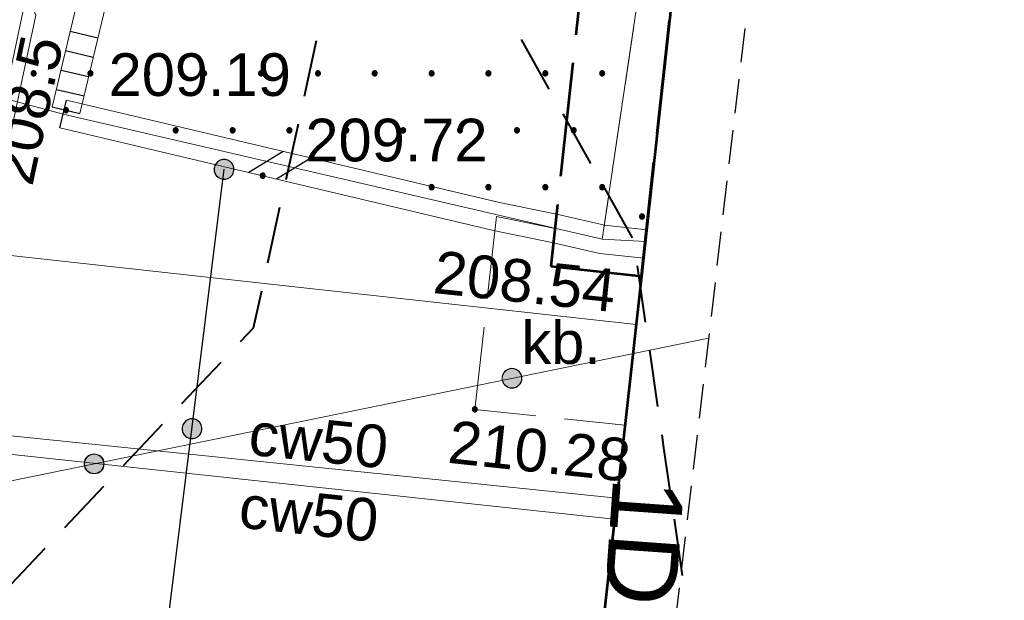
# Model space of a CAD drawing. Header units: metres. Extents: x 7419414 to 7419803, y 5549484 to 5549731.
# Tile 62 of 102: x 7419600 to 7419618, y 5549565 to 5549575. Entities that reach past the tile are written whole.
import ezdxf
from ezdxf.enums import TextEntityAlignment as Align

# ---------------------------------------------------------------- set-up
doc = ezdxf.new("R2010")
doc.units = ezdxf.units.M
doc.header["$MEASUREMENT"] = 0
doc.layers.get('0').update_dxf_attribs({"color": 250})
for name, color, linetype, lineweight in [('EGBA', 7, 'Continuous', 53), ('EGBJ', 7, 'Continuous', 13), ('EGBN', 7, 'Continuous', 13), ('EGBP', 7, 'Continuous', 13), ('EGBU', 7, 'Continuous', 53), ('GEPADR_O', 7, 'Continuous', 13), ('GUPPRZ_O', 7, 'Continuous', 13), ('LINIE ROZGRANICZAJĄCE MPZP', 212, 'Continuous', 0), ('OTDN', 7, 'Continuous', 13), ('OTKU', 7, 'Continuous', 13), ('OTKU_O', 7, 'Continuous', 13), ('OTOO', 7, 'Continuous', 30), ('OTRS_O', 7, 'Continuous', 13), ('SUCP', 212, 'Continuous', 13), ('SUCP_O', 212, 'Continuous', 13), ('SUEP', 1, 'Continuous', 13), ('SUKL', 36, 'Continuous', 13), ('sutp', 250, 'Continuous', 0), ('SUWP', 5, 'Continuous', 13), ('Zakres', 7, 'Continuous', 0)]:
    doc.layers.add(name, color=color, linetype=linetype, lineweight=lineweight)
doc.styles.add('Arial', font='arial.ttf')

msp = doc.modelspace()

# ---------------------------------------------------------------- hatches: boundary and pattern name
at = {"linetype": 'Continuous'}
for points in [[(7419600.7, 5549574.021), (7419600.688, 5549574.023), (7419600.677, 5549574.027), (7419600.668, 5549574.034), (7419600.661, 5549574.044), (7419600.656, 5549574.055), (7419600.655, 5549574.066), (7419600.656, 5549574.078), (7419600.661, 5549574.089), (7419600.668, 5549574.098), (7419600.677, 5549574.105), (7419600.688, 5549574.11), (7419600.7, 5549574.111), (7419600.711, 5549574.11), (7419600.722, 5549574.105), (7419600.731, 5549574.098), (7419600.739, 5549574.089), (7419600.743, 5549574.078), (7419600.745, 5549574.066), (7419600.743, 5549574.055), (7419600.739, 5549574.044), (7419600.731, 5549574.034), (7419600.722, 5549574.027), (7419600.711, 5549574.023)], [(7419601.7, 5549574.021), (7419601.688, 5549574.023), (7419601.677, 5549574.027), (7419601.668, 5549574.034), (7419601.661, 5549574.044), (7419601.656, 5549574.055), (7419601.655, 5549574.066), (7419601.656, 5549574.078), (7419601.661, 5549574.089), (7419601.668, 5549574.098), (7419601.677, 5549574.105), (7419601.688, 5549574.11), (7419601.7, 5549574.111), (7419601.711, 5549574.11), (7419601.722, 5549574.105), (7419601.731, 5549574.098), (7419601.739, 5549574.089), (7419601.743, 5549574.078), (7419601.745, 5549574.066), (7419601.743, 5549574.055), (7419601.739, 5549574.044), (7419601.731, 5549574.034), (7419601.722, 5549574.027), (7419601.711, 5549574.023)], [(7419602.7, 5549574.021), (7419602.688, 5549574.023), (7419602.677, 5549574.027), (7419602.668, 5549574.034), (7419602.661, 5549574.044), (7419602.656, 5549574.055), (7419602.655, 5549574.066), (7419602.656, 5549574.078), (7419602.661, 5549574.089), (7419602.668, 5549574.098), (7419602.677, 5549574.105), (7419602.688, 5549574.11), (7419602.7, 5549574.111), (7419602.711, 5549574.11), (7419602.722, 5549574.105), (7419602.731, 5549574.098), (7419602.739, 5549574.089), (7419602.743, 5549574.078), (7419602.745, 5549574.066), (7419602.743, 5549574.055), (7419602.739, 5549574.044), (7419602.731, 5549574.034), (7419602.722, 5549574.027), (7419602.711, 5549574.023)], [(7419603.7, 5549574.021), (7419603.688, 5549574.023), (7419603.677, 5549574.027), (7419603.668, 5549574.034), (7419603.661, 5549574.044), (7419603.656, 5549574.055), (7419603.655, 5549574.066), (7419603.656, 5549574.078), (7419603.661, 5549574.089), (7419603.668, 5549574.098), (7419603.677, 5549574.105), (7419603.688, 5549574.11), (7419603.7, 5549574.111), (7419603.711, 5549574.11), (7419603.722, 5549574.105), (7419603.731, 5549574.098), (7419603.739, 5549574.089), (7419603.743, 5549574.078), (7419603.745, 5549574.066), (7419603.743, 5549574.055), (7419603.739, 5549574.044), (7419603.731, 5549574.034), (7419603.722, 5549574.027), (7419603.711, 5549574.023)], [(7419604.7, 5549574.021), (7419604.688, 5549574.023), (7419604.677, 5549574.027), (7419604.668, 5549574.034), (7419604.661, 5549574.044), (7419604.656, 5549574.055), (7419604.655, 5549574.066), (7419604.656, 5549574.078), (7419604.661, 5549574.089), (7419604.668, 5549574.098), (7419604.677, 5549574.105), (7419604.688, 5549574.11), (7419604.7, 5549574.111), (7419604.711, 5549574.11), (7419604.722, 5549574.105), (7419604.731, 5549574.098), (7419604.739, 5549574.089), (7419604.743, 5549574.078), (7419604.745, 5549574.066), (7419604.743, 5549574.055), (7419604.739, 5549574.044), (7419604.731, 5549574.034), (7419604.722, 5549574.027), (7419604.711, 5549574.023)], [(7419605.7, 5549574.021), (7419605.688, 5549574.023), (7419605.677, 5549574.027), (7419605.668, 5549574.034), (7419605.661, 5549574.044), (7419605.656, 5549574.055), (7419605.655, 5549574.066), (7419605.656, 5549574.078), (7419605.661, 5549574.089), (7419605.668, 5549574.098), (7419605.677, 5549574.105), (7419605.688, 5549574.11), (7419605.7, 5549574.111), (7419605.711, 5549574.11), (7419605.722, 5549574.105), (7419605.731, 5549574.098), (7419605.739, 5549574.089), (7419605.743, 5549574.078), (7419605.745, 5549574.066), (7419605.743, 5549574.055), (7419605.739, 5549574.044), (7419605.731, 5549574.034), (7419605.722, 5549574.027), (7419605.711, 5549574.023)], [(7419606.7, 5549574.021), (7419606.688, 5549574.023), (7419606.677, 5549574.027), (7419606.668, 5549574.034), (7419606.661, 5549574.044), (7419606.656, 5549574.055), (7419606.655, 5549574.066), (7419606.656, 5549574.078), (7419606.661, 5549574.089), (7419606.668, 5549574.098), (7419606.677, 5549574.105), (7419606.688, 5549574.11), (7419606.7, 5549574.111), (7419606.711, 5549574.11), (7419606.722, 5549574.105), (7419606.731, 5549574.098), (7419606.739, 5549574.089), (7419606.743, 5549574.078), (7419606.745, 5549574.066), (7419606.743, 5549574.055), (7419606.739, 5549574.044), (7419606.731, 5549574.034), (7419606.722, 5549574.027), (7419606.711, 5549574.023)], [(7419607.7, 5549574.021), (7419607.688, 5549574.023), (7419607.677, 5549574.027), (7419607.668, 5549574.034), (7419607.661, 5549574.044), (7419607.656, 5549574.055), (7419607.655, 5549574.066), (7419607.656, 5549574.078), (7419607.661, 5549574.089), (7419607.668, 5549574.098), (7419607.677, 5549574.105), (7419607.688, 5549574.11), (7419607.7, 5549574.111), (7419607.711, 5549574.11), (7419607.722, 5549574.105), (7419607.731, 5549574.098), (7419607.739, 5549574.089), (7419607.743, 5549574.078), (7419607.745, 5549574.066), (7419607.743, 5549574.055), (7419607.739, 5549574.044), (7419607.731, 5549574.034), (7419607.722, 5549574.027), (7419607.711, 5549574.023)], [(7419608.7, 5549574.021), (7419608.688, 5549574.023), (7419608.677, 5549574.027), (7419608.668, 5549574.034), (7419608.661, 5549574.044), (7419608.656, 5549574.055), (7419608.655, 5549574.066), (7419608.656, 5549574.078), (7419608.661, 5549574.089), (7419608.668, 5549574.098), (7419608.677, 5549574.105), (7419608.688, 5549574.11), (7419608.7, 5549574.111), (7419608.711, 5549574.11), (7419608.722, 5549574.105), (7419608.731, 5549574.098), (7419608.739, 5549574.089), (7419608.743, 5549574.078), (7419608.745, 5549574.066), (7419608.743, 5549574.055), (7419608.739, 5549574.044), (7419608.731, 5549574.034), (7419608.722, 5549574.027), (7419608.711, 5549574.023)], [(7419609.7, 5549574.021), (7419609.688, 5549574.023), (7419609.677, 5549574.027), (7419609.668, 5549574.034), (7419609.661, 5549574.044), (7419609.656, 5549574.055), (7419609.655, 5549574.066), (7419609.656, 5549574.078), (7419609.661, 5549574.089), (7419609.668, 5549574.098), (7419609.677, 5549574.105), (7419609.688, 5549574.11), (7419609.7, 5549574.111), (7419609.711, 5549574.11), (7419609.722, 5549574.105), (7419609.731, 5549574.098), (7419609.739, 5549574.089), (7419609.743, 5549574.078), (7419609.745, 5549574.066), (7419609.743, 5549574.055), (7419609.739, 5549574.044), (7419609.731, 5549574.034), (7419609.722, 5549574.027), (7419609.711, 5549574.023)], [(7419610.7, 5549574.021), (7419610.688, 5549574.023), (7419610.677, 5549574.027), (7419610.668, 5549574.034), (7419610.661, 5549574.044), (7419610.656, 5549574.055), (7419610.655, 5549574.066), (7419610.656, 5549574.078), (7419610.661, 5549574.089), (7419610.668, 5549574.098), (7419610.677, 5549574.105), (7419610.688, 5549574.11), (7419610.7, 5549574.111), (7419610.711, 5549574.11), (7419610.722, 5549574.105), (7419610.731, 5549574.098), (7419610.739, 5549574.089), (7419610.743, 5549574.078), (7419610.745, 5549574.066), (7419610.743, 5549574.055), (7419610.739, 5549574.044), (7419610.731, 5549574.034), (7419610.722, 5549574.027), (7419610.711, 5549574.023)], [(7419601.27, 5549573.375), (7419601.258, 5549573.377), (7419601.247, 5549573.381), (7419601.238, 5549573.388), (7419601.231, 5549573.397), (7419601.227, 5549573.408), (7419601.225, 5549573.42), (7419601.227, 5549573.432), (7419601.231, 5549573.442), (7419601.238, 5549573.452), (7419601.247, 5549573.459), (7419601.258, 5549573.463), (7419601.27, 5549573.465), (7419601.282, 5549573.463), (7419601.292, 5549573.459), (7419601.302, 5549573.452), (7419601.309, 5549573.442), (7419601.313, 5549573.432), (7419601.315, 5549573.42), (7419601.313, 5549573.408), (7419601.309, 5549573.397), (7419601.302, 5549573.388), (7419601.292, 5549573.381), (7419601.282, 5549573.377)], [(7419603.2, 5549573.021), (7419603.188, 5549573.023), (7419603.177, 5549573.027), (7419603.168, 5549573.034), (7419603.161, 5549573.044), (7419603.156, 5549573.055), (7419603.155, 5549573.066), (7419603.156, 5549573.078), (7419603.161, 5549573.089), (7419603.168, 5549573.098), (7419603.177, 5549573.105), (7419603.188, 5549573.11), (7419603.2, 5549573.111), (7419603.211, 5549573.11), (7419603.222, 5549573.105), (7419603.231, 5549573.098), (7419603.239, 5549573.089), (7419603.243, 5549573.078), (7419603.245, 5549573.066), (7419603.243, 5549573.055), (7419603.239, 5549573.044), (7419603.231, 5549573.034), (7419603.222, 5549573.027), (7419603.211, 5549573.023)], [(7419604.2, 5549573.021), (7419604.188, 5549573.023), (7419604.177, 5549573.027), (7419604.168, 5549573.034), (7419604.161, 5549573.044), (7419604.156, 5549573.055), (7419604.155, 5549573.066), (7419604.156, 5549573.078), (7419604.161, 5549573.089), (7419604.168, 5549573.098), (7419604.177, 5549573.105), (7419604.188, 5549573.11), (7419604.2, 5549573.111), (7419604.211, 5549573.11), (7419604.222, 5549573.105), (7419604.231, 5549573.098), (7419604.239, 5549573.089), (7419604.243, 5549573.078), (7419604.245, 5549573.066), (7419604.243, 5549573.055), (7419604.239, 5549573.044), (7419604.231, 5549573.034), (7419604.222, 5549573.027), (7419604.211, 5549573.023)], [(7419605.2, 5549573.021), (7419605.188, 5549573.023), (7419605.177, 5549573.027), (7419605.168, 5549573.034), (7419605.161, 5549573.044), (7419605.156, 5549573.055), (7419605.155, 5549573.066), (7419605.156, 5549573.078), (7419605.161, 5549573.089), (7419605.168, 5549573.098), (7419605.177, 5549573.105), (7419605.188, 5549573.11), (7419605.2, 5549573.111), (7419605.211, 5549573.11), (7419605.222, 5549573.105), (7419605.231, 5549573.098), (7419605.239, 5549573.089), (7419605.243, 5549573.078), (7419605.245, 5549573.066), (7419605.243, 5549573.055), (7419605.239, 5549573.044), (7419605.231, 5549573.034), (7419605.222, 5549573.027), (7419605.211, 5549573.023)], [(7419606.2, 5549573.021), (7419606.188, 5549573.023), (7419606.177, 5549573.027), (7419606.168, 5549573.034), (7419606.161, 5549573.044), (7419606.156, 5549573.055), (7419606.155, 5549573.066), (7419606.156, 5549573.078), (7419606.161, 5549573.089), (7419606.168, 5549573.098), (7419606.177, 5549573.105), (7419606.188, 5549573.11), (7419606.2, 5549573.111), (7419606.211, 5549573.11), (7419606.222, 5549573.105), (7419606.231, 5549573.098), (7419606.239, 5549573.089), (7419606.243, 5549573.078), (7419606.245, 5549573.066), (7419606.243, 5549573.055), (7419606.239, 5549573.044), (7419606.231, 5549573.034), (7419606.222, 5549573.027), (7419606.211, 5549573.023)], [(7419607.2, 5549573.021), (7419607.188, 5549573.023), (7419607.177, 5549573.027), (7419607.168, 5549573.034), (7419607.161, 5549573.044), (7419607.156, 5549573.055), (7419607.155, 5549573.066), (7419607.156, 5549573.078), (7419607.161, 5549573.089), (7419607.168, 5549573.098), (7419607.177, 5549573.105), (7419607.188, 5549573.11), (7419607.2, 5549573.111), (7419607.211, 5549573.11), (7419607.222, 5549573.105), (7419607.231, 5549573.098), (7419607.239, 5549573.089), (7419607.243, 5549573.078), (7419607.245, 5549573.066), (7419607.243, 5549573.055), (7419607.239, 5549573.044), (7419607.231, 5549573.034), (7419607.222, 5549573.027), (7419607.211, 5549573.023)], [(7419608.2, 5549573.021), (7419608.188, 5549573.023), (7419608.177, 5549573.027), (7419608.168, 5549573.034), (7419608.161, 5549573.044), (7419608.156, 5549573.055), (7419608.155, 5549573.066), (7419608.156, 5549573.078), (7419608.161, 5549573.089), (7419608.168, 5549573.098), (7419608.177, 5549573.105), (7419608.188, 5549573.11), (7419608.2, 5549573.111), (7419608.211, 5549573.11), (7419608.222, 5549573.105), (7419608.231, 5549573.098), (7419608.239, 5549573.089), (7419608.243, 5549573.078), (7419608.245, 5549573.066), (7419608.243, 5549573.055), (7419608.239, 5549573.044), (7419608.231, 5549573.034), (7419608.222, 5549573.027), (7419608.211, 5549573.023)], [(7419609.2, 5549573.021), (7419609.188, 5549573.023), (7419609.177, 5549573.027), (7419609.168, 5549573.034), (7419609.161, 5549573.044), (7419609.156, 5549573.055), (7419609.155, 5549573.066), (7419609.156, 5549573.078), (7419609.161, 5549573.089), (7419609.168, 5549573.098), (7419609.177, 5549573.105), (7419609.188, 5549573.11), (7419609.2, 5549573.111), (7419609.211, 5549573.11), (7419609.222, 5549573.105), (7419609.231, 5549573.098), (7419609.239, 5549573.089), (7419609.243, 5549573.078), (7419609.245, 5549573.066), (7419609.243, 5549573.055), (7419609.239, 5549573.044), (7419609.231, 5549573.034), (7419609.222, 5549573.027), (7419609.211, 5549573.023)], [(7419610.2, 5549573.021), (7419610.188, 5549573.023), (7419610.177, 5549573.027), (7419610.168, 5549573.034), (7419610.161, 5549573.044), (7419610.156, 5549573.055), (7419610.155, 5549573.066), (7419610.156, 5549573.078), (7419610.161, 5549573.089), (7419610.168, 5549573.098), (7419610.177, 5549573.105), (7419610.188, 5549573.11), (7419610.2, 5549573.111), (7419610.211, 5549573.11), (7419610.222, 5549573.105), (7419610.231, 5549573.098), (7419610.239, 5549573.089), (7419610.243, 5549573.078), (7419610.245, 5549573.066), (7419610.243, 5549573.055), (7419610.239, 5549573.044), (7419610.231, 5549573.034), (7419610.222, 5549573.027), (7419610.211, 5549573.023)], [(7419604.028, 5549572.206), (7419603.984, 5549572.218), (7419603.945, 5549572.24), (7419603.912, 5549572.272), (7419603.889, 5549572.312), (7419603.877, 5549572.356), (7419603.876, 5549572.402), (7419603.888, 5549572.446), (7419603.91, 5549572.485), (7419603.942, 5549572.518), (7419603.982, 5549572.541), (7419604.026, 5549572.553), (7419604.072, 5549572.554), (7419604.116, 5549572.542), (7419604.155, 5549572.52), (7419604.188, 5549572.488), (7419604.211, 5549572.448), (7419604.223, 5549572.404), (7419604.224, 5549572.358), (7419604.212, 5549572.314), (7419604.19, 5549572.275), (7419604.158, 5549572.242), (7419604.118, 5549572.219), (7419604.074, 5549572.207)], [(7419604.73, 5549572.225), (7419604.718, 5549572.227), (7419604.708, 5549572.231), (7419604.698, 5549572.238), (7419604.691, 5549572.247), (7419604.687, 5549572.258), (7419604.685, 5549572.27), (7419604.687, 5549572.282), (7419604.691, 5549572.293), (7419604.698, 5549572.302), (7419604.708, 5549572.309), (7419604.718, 5549572.313), (7419604.73, 5549572.315), (7419604.742, 5549572.313), (7419604.753, 5549572.309), (7419604.762, 5549572.302), (7419604.769, 5549572.293), (7419604.773, 5549572.282), (7419604.775, 5549572.27), (7419604.773, 5549572.258), (7419604.769, 5549572.247), (7419604.762, 5549572.238), (7419604.753, 5549572.231), (7419604.742, 5549572.227)], [(7419607.7, 5549572.021), (7419607.688, 5549572.023), (7419607.677, 5549572.027), (7419607.668, 5549572.034), (7419607.661, 5549572.044), (7419607.656, 5549572.055), (7419607.655, 5549572.066), (7419607.656, 5549572.078), (7419607.661, 5549572.089), (7419607.668, 5549572.098), (7419607.677, 5549572.105), (7419607.688, 5549572.11), (7419607.7, 5549572.111), (7419607.711, 5549572.11), (7419607.722, 5549572.105), (7419607.731, 5549572.098), (7419607.739, 5549572.089), (7419607.743, 5549572.078), (7419607.745, 5549572.066), (7419607.743, 5549572.055), (7419607.739, 5549572.044), (7419607.731, 5549572.034), (7419607.722, 5549572.027), (7419607.711, 5549572.023)], [(7419608.7, 5549572.021), (7419608.688, 5549572.023), (7419608.677, 5549572.027), (7419608.668, 5549572.034), (7419608.661, 5549572.044), (7419608.656, 5549572.055), (7419608.655, 5549572.066), (7419608.656, 5549572.078), (7419608.661, 5549572.089), (7419608.668, 5549572.098), (7419608.677, 5549572.105), (7419608.688, 5549572.11), (7419608.7, 5549572.111), (7419608.711, 5549572.11), (7419608.722, 5549572.105), (7419608.731, 5549572.098), (7419608.739, 5549572.089), (7419608.743, 5549572.078), (7419608.745, 5549572.066), (7419608.743, 5549572.055), (7419608.739, 5549572.044), (7419608.731, 5549572.034), (7419608.722, 5549572.027), (7419608.711, 5549572.023)], [(7419609.7, 5549572.021), (7419609.688, 5549572.023), (7419609.677, 5549572.027), (7419609.668, 5549572.034), (7419609.661, 5549572.044), (7419609.656, 5549572.055), (7419609.655, 5549572.066), (7419609.656, 5549572.078), (7419609.661, 5549572.089), (7419609.668, 5549572.098), (7419609.677, 5549572.105), (7419609.688, 5549572.11), (7419609.7, 5549572.111), (7419609.711, 5549572.11), (7419609.722, 5549572.105), (7419609.731, 5549572.098), (7419609.739, 5549572.089), (7419609.743, 5549572.078), (7419609.745, 5549572.066), (7419609.743, 5549572.055), (7419609.739, 5549572.044), (7419609.731, 5549572.034), (7419609.722, 5549572.027), (7419609.711, 5549572.023)], [(7419610.7, 5549572.021), (7419610.688, 5549572.023), (7419610.677, 5549572.027), (7419610.668, 5549572.034), (7419610.661, 5549572.044), (7419610.656, 5549572.055), (7419610.655, 5549572.066), (7419610.656, 5549572.078), (7419610.661, 5549572.089), (7419610.668, 5549572.098), (7419610.677, 5549572.105), (7419610.688, 5549572.11), (7419610.7, 5549572.111), (7419610.711, 5549572.11), (7419610.722, 5549572.105), (7419610.731, 5549572.098), (7419610.739, 5549572.089), (7419610.743, 5549572.078), (7419610.745, 5549572.066), (7419610.743, 5549572.055), (7419610.739, 5549572.044), (7419610.731, 5549572.034), (7419610.722, 5549572.027), (7419610.711, 5549572.023)], [(7419611.4, 5549571.505), (7419611.388, 5549571.507), (7419611.377, 5549571.511), (7419611.368, 5549571.518), (7419611.361, 5549571.528), (7419611.357, 5549571.538), (7419611.355, 5549571.55), (7419611.357, 5549571.562), (7419611.361, 5549571.573), (7419611.368, 5549571.582), (7419611.377, 5549571.589), (7419611.388, 5549571.593), (7419611.4, 5549571.595), (7419611.412, 5549571.593), (7419611.422, 5549571.589), (7419611.432, 5549571.582), (7419611.439, 5549571.573), (7419611.443, 5549571.562), (7419611.445, 5549571.55), (7419611.443, 5549571.538), (7419611.439, 5549571.528), (7419611.432, 5549571.518), (7419611.422, 5549571.511), (7419611.412, 5549571.507)], [(7419608.46, 5549568.115), (7419608.448, 5549568.117), (7419608.438, 5549568.121), (7419608.428, 5549568.128), (7419608.421, 5549568.138), (7419608.417, 5549568.148), (7419608.415, 5549568.16), (7419608.417, 5549568.172), (7419608.421, 5549568.183), (7419608.428, 5549568.192), (7419608.438, 5549568.199), (7419608.448, 5549568.203), (7419608.46, 5549568.205), (7419608.472, 5549568.203), (7419608.483, 5549568.199), (7419608.492, 5549568.192), (7419608.499, 5549568.183), (7419608.503, 5549568.172), (7419608.505, 5549568.16), (7419608.503, 5549568.148), (7419608.499, 5549568.138), (7419608.492, 5549568.128), (7419608.483, 5549568.121), (7419608.472, 5549568.117)], [(7419603.463, 5549567.646), (7419603.419, 5549567.658), (7419603.38, 5549567.68), (7419603.347, 5549567.712), (7419603.324, 5549567.752), (7419603.312, 5549567.796), (7419603.311, 5549567.842), (7419603.323, 5549567.886), (7419603.345, 5549567.925), (7419603.377, 5549567.958), (7419603.417, 5549567.981), (7419603.461, 5549567.993), (7419603.507, 5549567.994), (7419603.551, 5549567.982), (7419603.59, 5549567.96), (7419603.623, 5549567.928), (7419603.646, 5549567.888), (7419603.658, 5549567.844), (7419603.659, 5549567.798), (7419603.647, 5549567.754), (7419603.625, 5549567.715), (7419603.593, 5549567.682), (7419603.553, 5549567.659), (7419603.509, 5549567.647)], [(7419603.463, 5549567.646), (7419603.419, 5549567.658), (7419603.38, 5549567.68), (7419603.347, 5549567.712), (7419603.324, 5549567.752), (7419603.312, 5549567.796), (7419603.311, 5549567.842), (7419603.323, 5549567.886), (7419603.345, 5549567.925), (7419603.377, 5549567.958), (7419603.417, 5549567.981), (7419603.461, 5549567.993), (7419603.507, 5549567.994), (7419603.551, 5549567.982), (7419603.59, 5549567.96), (7419603.623, 5549567.928), (7419603.646, 5549567.888), (7419603.658, 5549567.844), (7419603.659, 5549567.798), (7419603.647, 5549567.754), (7419603.625, 5549567.715), (7419603.593, 5549567.682), (7419603.553, 5549567.659), (7419603.509, 5549567.647)]]:
    msp.add_hatch(color=0, dxfattribs=at).paths.add_polyline_path(points)
at = {"layer": 'LINIE ROZGRANICZAJĄCE MPZP', "linetype": 'Continuous', "lineweight": 0}
h = msp.add_hatch(color=30, dxfattribs=at)
edge = h.paths.add_edge_path()
edge.add_arc((7419609.113, 5549568.707), 0.17, 0, 360)
h = msp.add_hatch(color=30, dxfattribs=at)
edge = h.paths.add_edge_path()
edge.add_arc((7419601.765, 5549567.203), 0.17, 0, 360)

# ---------------------------------------------------------------- linework, layer by layer
at = {"color": 0, "linetype": 'Continuous'}
for p, q in [((7419601.345, 5549574.807), (7419601.831, 5549574.69)), ((7419601.345, 5549574.807), (7419601.831, 5549574.69)), ((7419601.263, 5549574.466), (7419601.75, 5549574.35)), ((7419601.263, 5549574.466), (7419601.75, 5549574.35)), ((7419601.182, 5549574.126), (7419601.668, 5549574.009)), ((7419601.182, 5549574.126), (7419601.668, 5549574.009)), ((7419601.1, 5549573.785), (7419601.587, 5549573.669)), ((7419601.1, 5549573.785), (7419601.587, 5549573.669)), ((7419601.163, 5549573.107), (7419601.277, 5549573.593)), ((7419601.027, 5549573.478), (7419601.513, 5549573.362)), ((7419605.087, 5549572.693), (7419604.486, 5549572.322)), ((7419605.087, 5549572.693), (7419604.486, 5549572.322)), ((7419605.574, 5549572.578), (7419604.973, 5549572.207)), ((7419605.574, 5549572.578), (7419604.973, 5549572.207)), ((7419611.434, 5549570.821), (7419611.486, 5549571.319))]:
    msp.add_line(p, q, dxfattribs=at)
at = {"color": 0, "linetype": 'Continuous', "flags": 128}
for points in [[(7419600.655, 5549574.066), (7419600.656, 5549574.055), (7419600.661, 5549574.044), (7419600.668, 5549574.034), (7419600.677, 5549574.027), (7419600.688, 5549574.023), (7419600.7, 5549574.021), (7419600.711, 5549574.023), (7419600.722, 5549574.027), (7419600.731, 5549574.034), (7419600.739, 5549574.044), (7419600.743, 5549574.055), (7419600.745, 5549574.066), (7419600.743, 5549574.078), (7419600.739, 5549574.089), (7419600.731, 5549574.098), (7419600.722, 5549574.105), (7419600.711, 5549574.11), (7419600.7, 5549574.111), (7419600.688, 5549574.11), (7419600.677, 5549574.105), (7419600.668, 5549574.098), (7419600.661, 5549574.089), (7419600.656, 5549574.078), (7419600.655, 5549574.066)], [(7419601.655, 5549574.066), (7419601.656, 5549574.055), (7419601.661, 5549574.044), (7419601.668, 5549574.034), (7419601.677, 5549574.027), (7419601.688, 5549574.023), (7419601.7, 5549574.021), (7419601.711, 5549574.023), (7419601.722, 5549574.027), (7419601.731, 5549574.034), (7419601.739, 5549574.044), (7419601.743, 5549574.055), (7419601.745, 5549574.066), (7419601.743, 5549574.078), (7419601.739, 5549574.089), (7419601.731, 5549574.098), (7419601.722, 5549574.105), (7419601.711, 5549574.11), (7419601.7, 5549574.111), (7419601.688, 5549574.11), (7419601.677, 5549574.105), (7419601.668, 5549574.098), (7419601.661, 5549574.089), (7419601.656, 5549574.078), (7419601.655, 5549574.066)], [(7419602.655, 5549574.066), (7419602.656, 5549574.055), (7419602.661, 5549574.044), (7419602.668, 5549574.034), (7419602.677, 5549574.027), (7419602.688, 5549574.023), (7419602.7, 5549574.021), (7419602.711, 5549574.023), (7419602.722, 5549574.027), (7419602.731, 5549574.034), (7419602.739, 5549574.044), (7419602.743, 5549574.055), (7419602.745, 5549574.066), (7419602.743, 5549574.078), (7419602.739, 5549574.089), (7419602.731, 5549574.098), (7419602.722, 5549574.105), (7419602.711, 5549574.11), (7419602.7, 5549574.111), (7419602.688, 5549574.11), (7419602.677, 5549574.105), (7419602.668, 5549574.098), (7419602.661, 5549574.089), (7419602.656, 5549574.078), (7419602.655, 5549574.066)], [(7419603.655, 5549574.066), (7419603.656, 5549574.055), (7419603.661, 5549574.044), (7419603.668, 5549574.034), (7419603.677, 5549574.027), (7419603.688, 5549574.023), (7419603.7, 5549574.021), (7419603.711, 5549574.023), (7419603.722, 5549574.027), (7419603.731, 5549574.034), (7419603.739, 5549574.044), (7419603.743, 5549574.055), (7419603.745, 5549574.066), (7419603.743, 5549574.078), (7419603.739, 5549574.089), (7419603.731, 5549574.098), (7419603.722, 5549574.105), (7419603.711, 5549574.11), (7419603.7, 5549574.111), (7419603.688, 5549574.11), (7419603.677, 5549574.105), (7419603.668, 5549574.098), (7419603.661, 5549574.089), (7419603.656, 5549574.078), (7419603.655, 5549574.066)], [(7419604.655, 5549574.066), (7419604.656, 5549574.055), (7419604.661, 5549574.044), (7419604.668, 5549574.034), (7419604.677, 5549574.027), (7419604.688, 5549574.023), (7419604.7, 5549574.021), (7419604.711, 5549574.023), (7419604.722, 5549574.027), (7419604.731, 5549574.034), (7419604.739, 5549574.044), (7419604.743, 5549574.055), (7419604.745, 5549574.066), (7419604.743, 5549574.078), (7419604.739, 5549574.089), (7419604.731, 5549574.098), (7419604.722, 5549574.105), (7419604.711, 5549574.11), (7419604.7, 5549574.111), (7419604.688, 5549574.11), (7419604.677, 5549574.105), (7419604.668, 5549574.098), (7419604.661, 5549574.089), (7419604.656, 5549574.078), (7419604.655, 5549574.066)], [(7419605.655, 5549574.066), (7419605.656, 5549574.055), (7419605.661, 5549574.044), (7419605.668, 5549574.034), (7419605.677, 5549574.027), (7419605.688, 5549574.023), (7419605.7, 5549574.021), (7419605.711, 5549574.023), (7419605.722, 5549574.027), (7419605.731, 5549574.034), (7419605.739, 5549574.044), (7419605.743, 5549574.055), (7419605.745, 5549574.066), (7419605.743, 5549574.078), (7419605.739, 5549574.089), (7419605.731, 5549574.098), (7419605.722, 5549574.105), (7419605.711, 5549574.11), (7419605.7, 5549574.111), (7419605.688, 5549574.11), (7419605.677, 5549574.105), (7419605.668, 5549574.098), (7419605.661, 5549574.089), (7419605.656, 5549574.078), (7419605.655, 5549574.066)], [(7419606.655, 5549574.066), (7419606.656, 5549574.055), (7419606.661, 5549574.044), (7419606.668, 5549574.034), (7419606.677, 5549574.027), (7419606.688, 5549574.023), (7419606.7, 5549574.021), (7419606.711, 5549574.023), (7419606.722, 5549574.027), (7419606.731, 5549574.034), (7419606.739, 5549574.044), (7419606.743, 5549574.055), (7419606.745, 5549574.066), (7419606.743, 5549574.078), (7419606.739, 5549574.089), (7419606.731, 5549574.098), (7419606.722, 5549574.105), (7419606.711, 5549574.11), (7419606.7, 5549574.111), (7419606.688, 5549574.11), (7419606.677, 5549574.105), (7419606.668, 5549574.098), (7419606.661, 5549574.089), (7419606.656, 5549574.078), (7419606.655, 5549574.066)], [(7419607.655, 5549574.066), (7419607.656, 5549574.055), (7419607.661, 5549574.044), (7419607.668, 5549574.034), (7419607.677, 5549574.027), (7419607.688, 5549574.023), (7419607.7, 5549574.021), (7419607.711, 5549574.023), (7419607.722, 5549574.027), (7419607.731, 5549574.034), (7419607.739, 5549574.044), (7419607.743, 5549574.055), (7419607.745, 5549574.066), (7419607.743, 5549574.078), (7419607.739, 5549574.089), (7419607.731, 5549574.098), (7419607.722, 5549574.105), (7419607.711, 5549574.11), (7419607.7, 5549574.111), (7419607.688, 5549574.11), (7419607.677, 5549574.105), (7419607.668, 5549574.098), (7419607.661, 5549574.089), (7419607.656, 5549574.078), (7419607.655, 5549574.066)], [(7419608.655, 5549574.066), (7419608.656, 5549574.055), (7419608.661, 5549574.044), (7419608.668, 5549574.034), (7419608.677, 5549574.027), (7419608.688, 5549574.023), (7419608.7, 5549574.021), (7419608.711, 5549574.023), (7419608.722, 5549574.027), (7419608.731, 5549574.034), (7419608.739, 5549574.044), (7419608.743, 5549574.055), (7419608.745, 5549574.066), (7419608.743, 5549574.078), (7419608.739, 5549574.089), (7419608.731, 5549574.098), (7419608.722, 5549574.105), (7419608.711, 5549574.11), (7419608.7, 5549574.111), (7419608.688, 5549574.11), (7419608.677, 5549574.105), (7419608.668, 5549574.098), (7419608.661, 5549574.089), (7419608.656, 5549574.078), (7419608.655, 5549574.066)], [(7419609.655, 5549574.066), (7419609.656, 5549574.055), (7419609.661, 5549574.044), (7419609.668, 5549574.034), (7419609.677, 5549574.027), (7419609.688, 5549574.023), (7419609.7, 5549574.021), (7419609.711, 5549574.023), (7419609.722, 5549574.027), (7419609.731, 5549574.034), (7419609.739, 5549574.044), (7419609.743, 5549574.055), (7419609.745, 5549574.066), (7419609.743, 5549574.078), (7419609.739, 5549574.089), (7419609.731, 5549574.098), (7419609.722, 5549574.105), (7419609.711, 5549574.11), (7419609.7, 5549574.111), (7419609.688, 5549574.11), (7419609.677, 5549574.105), (7419609.668, 5549574.098), (7419609.661, 5549574.089), (7419609.656, 5549574.078), (7419609.655, 5549574.066)], [(7419610.655, 5549574.066), (7419610.656, 5549574.055), (7419610.661, 5549574.044), (7419610.668, 5549574.034), (7419610.677, 5549574.027), (7419610.688, 5549574.023), (7419610.7, 5549574.021), (7419610.711, 5549574.023), (7419610.722, 5549574.027), (7419610.731, 5549574.034), (7419610.739, 5549574.044), (7419610.743, 5549574.055), (7419610.745, 5549574.066), (7419610.743, 5549574.078), (7419610.739, 5549574.089), (7419610.731, 5549574.098), (7419610.722, 5549574.105), (7419610.711, 5549574.11), (7419610.7, 5549574.111), (7419610.688, 5549574.11), (7419610.677, 5549574.105), (7419610.668, 5549574.098), (7419610.661, 5549574.089), (7419610.656, 5549574.078), (7419610.655, 5549574.066)], [(7419601.225, 5549573.42), (7419601.227, 5549573.408), (7419601.231, 5549573.397), (7419601.238, 5549573.388), (7419601.247, 5549573.381), (7419601.258, 5549573.377), (7419601.27, 5549573.375), (7419601.282, 5549573.377), (7419601.292, 5549573.381), (7419601.302, 5549573.388), (7419601.309, 5549573.397), (7419601.313, 5549573.408), (7419601.315, 5549573.42), (7419601.313, 5549573.432), (7419601.309, 5549573.442), (7419601.302, 5549573.452), (7419601.292, 5549573.459), (7419601.282, 5549573.463), (7419601.27, 5549573.465), (7419601.258, 5549573.463), (7419601.247, 5549573.459), (7419601.238, 5549573.452), (7419601.231, 5549573.442), (7419601.227, 5549573.432), (7419601.225, 5549573.42)], [(7419603.155, 5549573.066), (7419603.156, 5549573.055), (7419603.161, 5549573.044), (7419603.168, 5549573.034), (7419603.177, 5549573.027), (7419603.188, 5549573.023), (7419603.2, 5549573.021), (7419603.211, 5549573.023), (7419603.222, 5549573.027), (7419603.231, 5549573.034), (7419603.239, 5549573.044), (7419603.243, 5549573.055), (7419603.245, 5549573.066), (7419603.243, 5549573.078), (7419603.239, 5549573.089), (7419603.231, 5549573.098), (7419603.222, 5549573.105), (7419603.211, 5549573.11), (7419603.2, 5549573.111), (7419603.188, 5549573.11), (7419603.177, 5549573.105), (7419603.168, 5549573.098), (7419603.161, 5549573.089), (7419603.156, 5549573.078), (7419603.155, 5549573.066)], [(7419604.155, 5549573.066), (7419604.156, 5549573.055), (7419604.161, 5549573.044), (7419604.168, 5549573.034), (7419604.177, 5549573.027), (7419604.188, 5549573.023), (7419604.2, 5549573.021), (7419604.211, 5549573.023), (7419604.222, 5549573.027), (7419604.231, 5549573.034), (7419604.239, 5549573.044), (7419604.243, 5549573.055), (7419604.245, 5549573.066), (7419604.243, 5549573.078), (7419604.239, 5549573.089), (7419604.231, 5549573.098), (7419604.222, 5549573.105), (7419604.211, 5549573.11), (7419604.2, 5549573.111), (7419604.188, 5549573.11), (7419604.177, 5549573.105), (7419604.168, 5549573.098), (7419604.161, 5549573.089), (7419604.156, 5549573.078), (7419604.155, 5549573.066)], [(7419605.155, 5549573.066), (7419605.156, 5549573.055), (7419605.161, 5549573.044), (7419605.168, 5549573.034), (7419605.177, 5549573.027), (7419605.188, 5549573.023), (7419605.2, 5549573.021), (7419605.211, 5549573.023), (7419605.222, 5549573.027), (7419605.231, 5549573.034), (7419605.239, 5549573.044), (7419605.243, 5549573.055), (7419605.245, 5549573.066), (7419605.243, 5549573.078), (7419605.239, 5549573.089), (7419605.231, 5549573.098), (7419605.222, 5549573.105), (7419605.211, 5549573.11), (7419605.2, 5549573.111), (7419605.188, 5549573.11), (7419605.177, 5549573.105), (7419605.168, 5549573.098), (7419605.161, 5549573.089), (7419605.156, 5549573.078), (7419605.155, 5549573.066)], [(7419606.155, 5549573.066), (7419606.156, 5549573.055), (7419606.161, 5549573.044), (7419606.168, 5549573.034), (7419606.177, 5549573.027), (7419606.188, 5549573.023), (7419606.2, 5549573.021), (7419606.211, 5549573.023), (7419606.222, 5549573.027), (7419606.231, 5549573.034), (7419606.239, 5549573.044), (7419606.243, 5549573.055), (7419606.245, 5549573.066), (7419606.243, 5549573.078), (7419606.239, 5549573.089), (7419606.231, 5549573.098), (7419606.222, 5549573.105), (7419606.211, 5549573.11), (7419606.2, 5549573.111), (7419606.188, 5549573.11), (7419606.177, 5549573.105), (7419606.168, 5549573.098), (7419606.161, 5549573.089), (7419606.156, 5549573.078), (7419606.155, 5549573.066)], [(7419607.155, 5549573.066), (7419607.156, 5549573.055), (7419607.161, 5549573.044), (7419607.168, 5549573.034), (7419607.177, 5549573.027), (7419607.188, 5549573.023), (7419607.2, 5549573.021), (7419607.211, 5549573.023), (7419607.222, 5549573.027), (7419607.231, 5549573.034), (7419607.239, 5549573.044), (7419607.243, 5549573.055), (7419607.245, 5549573.066), (7419607.243, 5549573.078), (7419607.239, 5549573.089), (7419607.231, 5549573.098), (7419607.222, 5549573.105), (7419607.211, 5549573.11), (7419607.2, 5549573.111), (7419607.188, 5549573.11), (7419607.177, 5549573.105), (7419607.168, 5549573.098), (7419607.161, 5549573.089), (7419607.156, 5549573.078), (7419607.155, 5549573.066)], [(7419608.155, 5549573.066), (7419608.156, 5549573.055), (7419608.161, 5549573.044), (7419608.168, 5549573.034), (7419608.177, 5549573.027), (7419608.188, 5549573.023), (7419608.2, 5549573.021), (7419608.211, 5549573.023), (7419608.222, 5549573.027), (7419608.231, 5549573.034), (7419608.239, 5549573.044), (7419608.243, 5549573.055), (7419608.245, 5549573.066), (7419608.243, 5549573.078), (7419608.239, 5549573.089), (7419608.231, 5549573.098), (7419608.222, 5549573.105), (7419608.211, 5549573.11), (7419608.2, 5549573.111), (7419608.188, 5549573.11), (7419608.177, 5549573.105), (7419608.168, 5549573.098), (7419608.161, 5549573.089), (7419608.156, 5549573.078), (7419608.155, 5549573.066)], [(7419609.155, 5549573.066), (7419609.156, 5549573.055), (7419609.161, 5549573.044), (7419609.168, 5549573.034), (7419609.177, 5549573.027), (7419609.188, 5549573.023), (7419609.2, 5549573.021), (7419609.211, 5549573.023), (7419609.222, 5549573.027), (7419609.231, 5549573.034), (7419609.239, 5549573.044), (7419609.243, 5549573.055), (7419609.245, 5549573.066), (7419609.243, 5549573.078), (7419609.239, 5549573.089), (7419609.231, 5549573.098), (7419609.222, 5549573.105), (7419609.211, 5549573.11), (7419609.2, 5549573.111), (7419609.188, 5549573.11), (7419609.177, 5549573.105), (7419609.168, 5549573.098), (7419609.161, 5549573.089), (7419609.156, 5549573.078), (7419609.155, 5549573.066)], [(7419610.155, 5549573.066), (7419610.156, 5549573.055), (7419610.161, 5549573.044), (7419610.168, 5549573.034), (7419610.177, 5549573.027), (7419610.188, 5549573.023), (7419610.2, 5549573.021), (7419610.211, 5549573.023), (7419610.222, 5549573.027), (7419610.231, 5549573.034), (7419610.239, 5549573.044), (7419610.243, 5549573.055), (7419610.245, 5549573.066), (7419610.243, 5549573.078), (7419610.239, 5549573.089), (7419610.231, 5549573.098), (7419610.222, 5549573.105), (7419610.211, 5549573.11), (7419610.2, 5549573.111), (7419610.188, 5549573.11), (7419610.177, 5549573.105), (7419610.168, 5549573.098), (7419610.161, 5549573.089), (7419610.156, 5549573.078), (7419610.155, 5549573.066)], [(7419604.028, 5549572.206), (7419604.074, 5549572.207), (7419604.118, 5549572.219), (7419604.158, 5549572.242), (7419604.19, 5549572.275), (7419604.212, 5549572.314), (7419604.224, 5549572.358), (7419604.223, 5549572.404), (7419604.211, 5549572.448), (7419604.188, 5549572.488), (7419604.155, 5549572.52), (7419604.116, 5549572.542), (7419604.072, 5549572.554), (7419604.026, 5549572.553), (7419603.982, 5549572.541), (7419603.942, 5549572.518), (7419603.91, 5549572.485), (7419603.888, 5549572.446), (7419603.876, 5549572.402), (7419603.877, 5549572.356), (7419603.889, 5549572.312), (7419603.912, 5549572.272), (7419603.945, 5549572.24), (7419603.984, 5549572.218), (7419604.028, 5549572.206)], [(7419604.685, 5549572.27), (7419604.687, 5549572.258), (7419604.691, 5549572.247), (7419604.698, 5549572.238), (7419604.708, 5549572.231), (7419604.718, 5549572.227), (7419604.73, 5549572.225), (7419604.742, 5549572.227), (7419604.753, 5549572.231), (7419604.762, 5549572.238), (7419604.769, 5549572.247), (7419604.773, 5549572.258), (7419604.775, 5549572.27), (7419604.773, 5549572.282), (7419604.769, 5549572.293), (7419604.762, 5549572.302), (7419604.753, 5549572.309), (7419604.742, 5549572.313), (7419604.73, 5549572.315), (7419604.718, 5549572.313), (7419604.708, 5549572.309), (7419604.698, 5549572.302), (7419604.691, 5549572.293), (7419604.687, 5549572.282), (7419604.685, 5549572.27)], [(7419607.655, 5549572.066), (7419607.656, 5549572.055), (7419607.661, 5549572.044), (7419607.668, 5549572.034), (7419607.677, 5549572.027), (7419607.688, 5549572.023), (7419607.7, 5549572.021), (7419607.711, 5549572.023), (7419607.722, 5549572.027), (7419607.731, 5549572.034), (7419607.739, 5549572.044), (7419607.743, 5549572.055), (7419607.745, 5549572.066), (7419607.743, 5549572.078), (7419607.739, 5549572.089), (7419607.731, 5549572.098), (7419607.722, 5549572.105), (7419607.711, 5549572.11), (7419607.7, 5549572.111), (7419607.688, 5549572.11), (7419607.677, 5549572.105), (7419607.668, 5549572.098), (7419607.661, 5549572.089), (7419607.656, 5549572.078), (7419607.655, 5549572.066)], [(7419608.655, 5549572.066), (7419608.656, 5549572.055), (7419608.661, 5549572.044), (7419608.668, 5549572.034), (7419608.677, 5549572.027), (7419608.688, 5549572.023), (7419608.7, 5549572.021), (7419608.711, 5549572.023), (7419608.722, 5549572.027), (7419608.731, 5549572.034), (7419608.739, 5549572.044), (7419608.743, 5549572.055), (7419608.745, 5549572.066), (7419608.743, 5549572.078), (7419608.739, 5549572.089), (7419608.731, 5549572.098), (7419608.722, 5549572.105), (7419608.711, 5549572.11), (7419608.7, 5549572.111), (7419608.688, 5549572.11), (7419608.677, 5549572.105), (7419608.668, 5549572.098), (7419608.661, 5549572.089), (7419608.656, 5549572.078), (7419608.655, 5549572.066)], [(7419609.655, 5549572.066), (7419609.656, 5549572.055), (7419609.661, 5549572.044), (7419609.668, 5549572.034), (7419609.677, 5549572.027), (7419609.688, 5549572.023), (7419609.7, 5549572.021), (7419609.711, 5549572.023), (7419609.722, 5549572.027), (7419609.731, 5549572.034), (7419609.739, 5549572.044), (7419609.743, 5549572.055), (7419609.745, 5549572.066), (7419609.743, 5549572.078), (7419609.739, 5549572.089), (7419609.731, 5549572.098), (7419609.722, 5549572.105), (7419609.711, 5549572.11), (7419609.7, 5549572.111), (7419609.688, 5549572.11), (7419609.677, 5549572.105), (7419609.668, 5549572.098), (7419609.661, 5549572.089), (7419609.656, 5549572.078), (7419609.655, 5549572.066)], [(7419610.655, 5549572.066), (7419610.656, 5549572.055), (7419610.661, 5549572.044), (7419610.668, 5549572.034), (7419610.677, 5549572.027), (7419610.688, 5549572.023), (7419610.7, 5549572.021), (7419610.711, 5549572.023), (7419610.722, 5549572.027), (7419610.731, 5549572.034), (7419610.739, 5549572.044), (7419610.743, 5549572.055), (7419610.745, 5549572.066), (7419610.743, 5549572.078), (7419610.739, 5549572.089), (7419610.731, 5549572.098), (7419610.722, 5549572.105), (7419610.711, 5549572.11), (7419610.7, 5549572.111), (7419610.688, 5549572.11), (7419610.677, 5549572.105), (7419610.668, 5549572.098), (7419610.661, 5549572.089), (7419610.656, 5549572.078), (7419610.655, 5549572.066)], [(7419611.355, 5549571.55), (7419611.357, 5549571.538), (7419611.361, 5549571.528), (7419611.368, 5549571.518), (7419611.377, 5549571.511), (7419611.388, 5549571.507), (7419611.4, 5549571.505), (7419611.412, 5549571.507), (7419611.422, 5549571.511), (7419611.432, 5549571.518), (7419611.439, 5549571.528), (7419611.443, 5549571.538), (7419611.445, 5549571.55), (7419611.443, 5549571.562), (7419611.439, 5549571.573), (7419611.432, 5549571.582), (7419611.422, 5549571.589), (7419611.412, 5549571.593), (7419611.4, 5549571.595), (7419611.388, 5549571.593), (7419611.377, 5549571.589), (7419611.368, 5549571.582), (7419611.361, 5549571.573), (7419611.357, 5549571.562), (7419611.355, 5549571.55)], [(7419608.415, 5549568.16), (7419608.417, 5549568.148), (7419608.421, 5549568.138), (7419608.428, 5549568.128), (7419608.438, 5549568.121), (7419608.448, 5549568.117), (7419608.46, 5549568.115), (7419608.472, 5549568.117), (7419608.483, 5549568.121), (7419608.492, 5549568.128), (7419608.499, 5549568.138), (7419608.503, 5549568.148), (7419608.505, 5549568.16), (7419608.503, 5549568.172), (7419608.499, 5549568.183), (7419608.492, 5549568.192), (7419608.483, 5549568.199), (7419608.472, 5549568.203), (7419608.46, 5549568.205), (7419608.448, 5549568.203), (7419608.438, 5549568.199), (7419608.428, 5549568.192), (7419608.421, 5549568.183), (7419608.417, 5549568.172), (7419608.415, 5549568.16)], [(7419603.463, 5549567.646), (7419603.509, 5549567.647), (7419603.553, 5549567.659), (7419603.593, 5549567.682), (7419603.625, 5549567.715), (7419603.647, 5549567.754), (7419603.659, 5549567.798), (7419603.658, 5549567.844), (7419603.646, 5549567.888), (7419603.623, 5549567.928), (7419603.59, 5549567.96), (7419603.551, 5549567.982), (7419603.507, 5549567.994), (7419603.461, 5549567.993), (7419603.417, 5549567.981), (7419603.377, 5549567.958), (7419603.345, 5549567.925), (7419603.323, 5549567.886), (7419603.311, 5549567.842), (7419603.312, 5549567.796), (7419603.324, 5549567.752), (7419603.347, 5549567.712), (7419603.38, 5549567.68), (7419603.419, 5549567.658), (7419603.463, 5549567.646)], [(7419603.463, 5549567.646), (7419603.509, 5549567.647), (7419603.553, 5549567.659), (7419603.593, 5549567.682), (7419603.625, 5549567.715), (7419603.647, 5549567.754), (7419603.659, 5549567.798), (7419603.658, 5549567.844), (7419603.646, 5549567.888), (7419603.623, 5549567.928), (7419603.59, 5549567.96), (7419603.551, 5549567.982), (7419603.507, 5549567.994), (7419603.461, 5549567.993), (7419603.417, 5549567.981), (7419603.377, 5549567.958), (7419603.345, 5549567.925), (7419603.323, 5549567.886), (7419603.311, 5549567.842), (7419603.312, 5549567.796), (7419603.324, 5549567.752), (7419603.347, 5549567.712), (7419603.38, 5549567.68), (7419603.419, 5549567.658), (7419603.463, 5549567.646)]]:
    msp.add_lwpolyline(points, close=True, dxfattribs=at)
at = {"layer": 'EGBA', "color": 250, "linetype": 'Continuous', "lineweight": 53}
for p, q in [((7419610.45, 5549576.735), (7419610.236, 5549574.747)), ((7419611.666, 5549573.011), (7419611.884, 5549574.999)), ((7419610.183, 5549574.25), (7419609.969, 5549572.261)), ((7419611.39, 5549570.5), (7419611.611, 5549572.514)), ((7419609.916, 5549571.764), (7419609.799, 5549570.677)), ((7419609.799, 5549570.677), (7419611.39, 5549570.5))]:
    msp.add_line(p, q, dxfattribs=at)
at = {"layer": 'EGBJ', "color": 250, "linetype": 'Continuous', "lineweight": 13, "flags": 128}
msp.add_lwpolyline([(7419607.2, 5549578.08), (7419602.64, 5549579.14), (7419594.61, 5549581.01), (7419593.78, 5549575.34), (7419601.22, 5549573.35), (7419605.01, 5549572.47), (7419610.7, 5549571.15), (7419611.619, 5549577.362), (7419607.2, 5549578.08)], close=True, dxfattribs=at)
at = {"layer": 'EGBN', "color": 250, "linetype": 'Continuous', "lineweight": 13, "flags": 128}
msp.add_lwpolyline([(7419613.504, 5549577.368), (7419612.16, 5549577.51), (7419611.39, 5549570.5), (7419610.5, 5549562.51), (7419611.744, 5549562.401)], dxfattribs=at)
at = {"layer": 'EGBP', "color": 250, "linetype": 'Continuous', "lineweight": 13}
for p, q in [((7419611.248, 5549574.855), (7419611.102, 5549573.865)), ((7419611.029, 5549573.371), (7419610.882, 5549572.382)), ((7419610.809, 5549571.887), (7419610.7, 5549571.15)), ((7419610.7, 5549571.15), (7419611.46, 5549571.11)), ((7419611.46, 5549571.11), (7419611.39, 5549570.5)), ((7419611.39, 5549570.5), (7419611.305, 5549569.735)), ((7419611.249, 5549569.238), (7419611.139, 5549568.244)), ((7419611.083, 5549567.747), (7419610.973, 5549566.753)), ((7419610.917, 5549566.257), (7419610.807, 5549565.263))]:
    msp.add_line(p, q, dxfattribs=at)
at = {"layer": 'EGBU', "color": 250, "linetype": 'Continuous', "lineweight": 53, "flags": 128}
msp.add_lwpolyline([(7419613.504, 5549577.368), (7419612.16, 5549577.51), (7419611.39, 5549570.5), (7419609.83, 5549556.44), (7419611.027, 5549556.304)], dxfattribs=at)
at = {"layer": 'LINIE ROZGRANICZAJĄCE MPZP', "color": 30, "linetype": 'Continuous', "lineweight": 40}
for p, q in [((7419605.463, 5549573.665), (7419605.678, 5549574.642)), ((7419605.141, 5549572.2), (7419605.356, 5549573.177)), ((7419604.818, 5549570.735), (7419605.033, 5549571.712)), ((7419603.309, 5549568.263), (7419603.996, 5549568.99)), ((7419602.278, 5549567.173), (7419602.965, 5549567.9)), ((7419601.248, 5549566.084), (7419601.935, 5549566.81)), ((7419600.217, 5549564.994), (7419600.904, 5549565.72))]:
    msp.add_line(p, q, dxfattribs=at)
at = {"layer": 'LINIE ROZGRANICZAJĄCE MPZP', "color": 1, "linetype": 'Continuous', "lineweight": 40}
for p, q in [((7419609.273, 5549574.664), (7419609.762, 5549573.792)), ((7419610.006, 5549573.356), (7419610.495, 5549572.483)), ((7419610.739, 5549572.047), (7419611.227, 5549571.174)), ((7419611.313, 5549570.684), (7419611.458, 5549569.694)), ((7419611.53, 5549569.2), (7419611.674, 5549568.21)), ((7419611.963, 5549566.231), (7419612.108, 5549565.242))]:
    msp.add_line(p, q, dxfattribs=at)
at = {"layer": 'LINIE ROZGRANICZAJĄCE MPZP', "color": 30, "linetype": 'Continuous', "lineweight": 40, "flags": 128}
msp.add_lwpolyline([(7419604.339, 5549569.353), (7419604.567, 5549569.594), (7419604.711, 5549570.247)], dxfattribs=at)
at = {"layer": 'LINIE ROZGRANICZAJĄCE MPZP', "color": 30, "linetype": 'Continuous', "lineweight": 0, "flags": 128}
msp.add_lwpolyline([(7419456.921, 5549567.803), (7419556.904, 5549558.025), (7419612.569, 5549569.414)], dxfattribs=at)
at = {"layer": 'LINIE ROZGRANICZAJĄCE MPZP', "color": 1, "linetype": 'Continuous', "lineweight": 40, "flags": 128}
msp.add_lwpolyline([(7419611.747, 5549567.715), (7419611.78, 5549567.486), (7419611.891, 5549566.726)], dxfattribs=at)
at = {"layer": 'LINIE ROZGRANICZAJĄCE MPZP', "color": 30, "linetype": 'Continuous', "lineweight": 0}
for centre, radius in [((7419609.113, 5549568.707), 0.175), ((7419609.113, 5549568.707), 0.17), ((7419601.765, 5549567.203), 0.175), ((7419601.765, 5549567.203), 0.17)]:
    msp.add_circle(centre, radius, dxfattribs=at)
at = {"layer": 'OTDN', "color": 250, "linetype": 'Continuous', "lineweight": 13, "flags": 128}
for points in [[(7419611.486, 5549571.319), (7419610.741, 5549571.397), (7419609.923, 5549571.584), (7419608.894, 5549571.794), (7419601.277, 5549573.593)], [(7419611.434, 5549570.821), (7419610.659, 5549570.903), (7419609.817, 5549571.096), (7419608.786, 5549571.306), (7419601.163, 5549573.107)]]:
    msp.add_lwpolyline(points, dxfattribs=at)
at = {"layer": 'OTKU', "color": 250, "linetype": 'Continuous', "lineweight": 13}
for p, q in [((7419608.678, 5549570.103), (7419608.84, 5549571.55)), ((7419608.84, 5549571.55), (7419609.87, 5549571.34)), ((7419609.87, 5549571.34), (7419609.799, 5549570.677)), ((7419609.799, 5549570.677), (7419611.39, 5549570.5)), ((7419611.39, 5549570.5), (7419611.273, 5549569.438)), ((7419608.46, 5549568.16), (7419608.622, 5549569.607)), ((7419611.217, 5549568.942), (7419611.1, 5549567.88)), ((7419609.531, 5549568.046), (7419608.46, 5549568.16)), ((7419611.1, 5549567.88), (7419610.029, 5549567.994))]:
    msp.add_line(p, q, dxfattribs=at)
at = {"layer": 'OTOO', "color": 250, "linetype": 'Continuous', "lineweight": 30}
msp.add_line((7419602.92, 5549563.26), (7419604.05, 5549572.38), dxfattribs=at)
at = {"layer": 'SUCP', "color": 212, "linetype": 'Continuous', "lineweight": 13, "flags": 128}
for points in [[(7419591.54, 5549575.45), (7419591.52, 5549575.26), (7419591.42, 5549574.51), (7419591.2, 5549572.83), (7419591.11, 5549572.15), (7419591.05, 5549571.64), (7419590.72, 5549568.68), (7419599.83, 5549567.42), (7419610.91, 5549566.23)], [(7419591.77, 5549574.99), (7419591.73, 5549574.81), (7419591.64, 5549574.06), (7419591.44, 5549572.79), (7419591.33, 5549572.12), (7419591.29, 5549571.53), (7419591, 5549568.93), (7419599.84, 5549567.74), (7419610.96, 5549566.6)]]:
    msp.add_lwpolyline(points, dxfattribs=at)
at = {"layer": 'SUEP', "color": 1, "linetype": 'Continuous', "lineweight": 13, "flags": 128}
msp.add_lwpolyline([(7419591.77, 5549565.02), (7419593.31, 5549565.25), (7419600.01, 5549571.7), (7419600.74, 5549575.09), (7419599.38, 5549578.42), (7419595.61, 5549581.22), (7419588.84, 5549585.09), (7419587.22, 5549586.12), (7419586.89, 5549587.47), (7419587.16, 5549593.51), (7419587.53, 5549596.81), (7419588.98, 5549610.91), (7419591, 5549626.85)], dxfattribs=at)
at = {"layer": 'SUKL', "color": 36, "linetype": 'Continuous', "lineweight": 13}
for p, q in [((7419601.027, 5549573.478), (7419602.397, 5549579.198)), ((7419601.513, 5549573.362), (7419602.883, 5549579.082))]:
    msp.add_line(p, q, dxfattribs=at)
at = {"layer": 'sutp', "color": 30, "linetype": 'Continuous', "lineweight": 13, "flags": 128}
msp.add_lwpolyline([(7419623.354, 5549661.133), (7419617.48, 5549660.33), (7419614.14, 5549659.5), (7419612.59, 5549658.16), (7419611.21, 5549652.74), (7419610.01, 5549649.76), (7419608.52, 5549647.43), (7419606.48, 5549646.06), (7419601.54, 5549644.31), (7419593.02, 5549640.23), (7419592.05, 5549638.95), (7419590.7, 5549626.86), (7419588.77, 5549611.69), (7419587.23, 5549597.13), (7419586.7, 5549592.96), (7419586.37, 5549587.83), (7419586.93, 5549585.99), (7419589.09, 5549584.51), (7419595.52, 5549580.73), (7419599.16, 5549578.09), (7419600.51, 5549575.14), (7419599.84, 5549572.01), (7419592.98, 5549565.91), (7419591.77, 5549565.02)], dxfattribs=at)
at = {"layer": 'SUWP', "color": 5, "linetype": 'Continuous', "lineweight": 13, "flags": 128}
msp.add_lwpolyline([(7419611.3, 5549569.65), (7419584.09, 5549572.65), (7419583.88, 5549572.68)], dxfattribs=at)
at = {"layer": 'Zakres', "color": 5, "linetype": 'Continuous', "lineweight": 30}
for p, q in [((7419613.209, 5549574.858), (7419613.139, 5549574.263)), ((7419613.209, 5549574.858), (7419613.139, 5549574.263)), ((7419613.104, 5549573.965), (7419613.034, 5549573.369)), ((7419613.104, 5549573.965), (7419613.034, 5549573.369)), ((7419612.999, 5549573.071), (7419612.929, 5549572.475)), ((7419612.999, 5549573.071), (7419612.929, 5549572.475)), ((7419612.894, 5549572.177), (7419612.824, 5549571.581)), ((7419612.894, 5549572.177), (7419612.824, 5549571.581)), ((7419612.789, 5549571.283), (7419612.719, 5549570.687)), ((7419612.789, 5549571.283), (7419612.719, 5549570.687)), ((7419612.684, 5549570.389), (7419612.614, 5549569.793)), ((7419612.684, 5549570.389), (7419612.614, 5549569.793)), ((7419612.579, 5549569.495), (7419612.509, 5549568.9)), ((7419612.579, 5549569.495), (7419612.509, 5549568.9)), ((7419612.474, 5549568.602), (7419612.403, 5549568.006)), ((7419612.474, 5549568.602), (7419612.403, 5549568.006)), ((7419612.368, 5549567.708), (7419612.298, 5549567.112)), ((7419612.368, 5549567.708), (7419612.298, 5549567.112)), ((7419612.263, 5549566.814), (7419612.193, 5549566.218)), ((7419612.263, 5549566.814), (7419612.193, 5549566.218)), ((7419612.158, 5549565.92), (7419612.088, 5549565.324)), ((7419612.158, 5549565.92), (7419612.088, 5549565.324)), ((7419612.053, 5549565.026), (7419611.983, 5549564.43)), ((7419612.053, 5549565.026), (7419611.983, 5549564.43))]:
    msp.add_line(p, q, dxfattribs=at)

# ---------------------------------------------------------------- texts
at = {"layer": 'GEPADR_O', "color": 250, "linetype": 'Continuous', "lineweight": 0, "style": 'Arial'}
msp.add_text('1D', height=1.25, rotation=265.9095, dxfattribs=at).set_placement((7419610.817, 5549565.873), align=Align.CENTER)
at = {"layer": 'GUPPRZ_O', "color": 1, "linetype": 'Continuous', "lineweight": 0, "style": 'Arial'}
msp.add_text('208.5', height=0.75, rotation=77.847, dxfattribs=at).set_placement((7419600.675, 5549572.064))
at = {"layer": 'GUPPRZ_O', "color": 5, "linetype": 'Continuous', "lineweight": 0, "style": 'Arial'}
msp.add_text('208.54', height=0.75, rotation=353.938, dxfattribs=at).set_placement((7419607.707, 5549570.209))
at = {"layer": 'OTKU_O', "color": 250, "linetype": 'Continuous', "lineweight": 0, "style": 'Arial'}
msp.add_text('kb.', height=0.75, rotation=360, dxfattribs=at).set_placement((7419609.28, 5549568.96))
at = {"layer": 'OTRS_O', "color": 250, "linetype": 'Continuous', "lineweight": 0, "style": 'Arial'}
for s, p in [('209.19', (7419602.02, 5549573.67)), ('209.72', (7419605.48, 5549572.52))]:
    msp.add_text(s, height=0.75, dxfattribs=at).set_placement(p)
msp.add_text('210.28', height=0.75, rotation=353.9458, dxfattribs=at).set_placement((7419607.965, 5549567.224))
at = {"layer": 'SUCP_O', "color": 212, "linetype": 'Continuous', "lineweight": 0, "style": 'Arial'}
for rotation, p in [(354.147, (7419605.675, 5549567.242)), (353.85, (7419605.502, 5549565.957))]:
    msp.add_text('cw50', height=0.75, rotation=rotation, dxfattribs=at).set_placement(p, align=Align.CENTER)

doc.saveas('drawing.dxf')
